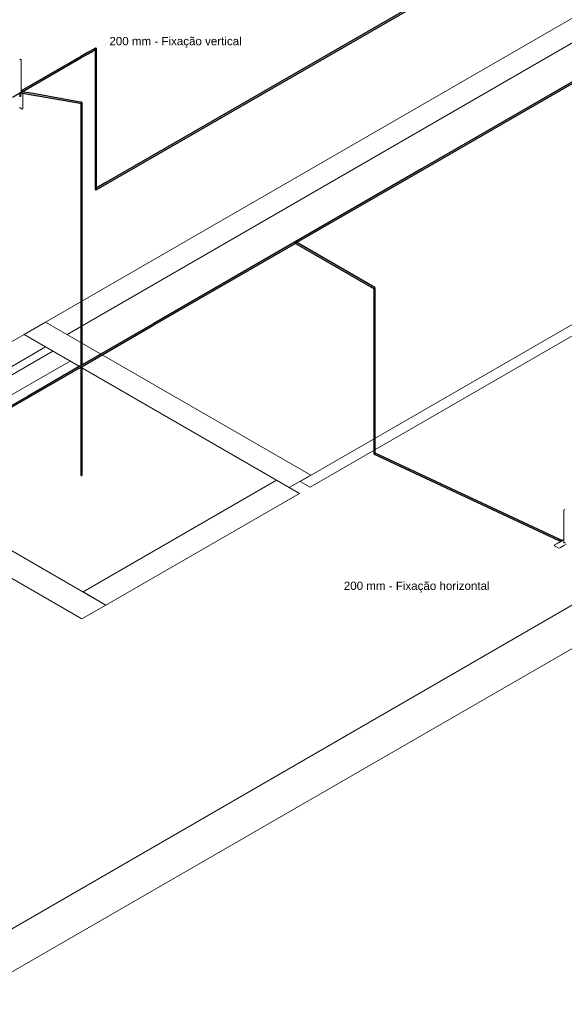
# Model space of a CAD drawing. Header units: millimetres. Extents: x 4477830 to 4478275, y -30323838 to -30323445.
# Tile 62 of 124: x 4477962 to 4477975, y -30323511 to -30323487. Entities that reach past the tile are written whole.
import ezdxf

# ---------------------------------------------------------------- set-up
doc = ezdxf.new("R2010")
doc.units = ezdxf.units.MM
doc.linetypes.add('NULL', pattern=[0])
for name, color, linetype, lineweight in [('IFC-Parede padrão-Contorno', 44, 'Continuous', 5), ('IFC-Parede-Contorno', 42, 'Continuous', 5), ('Nível 1', 7, 'Continuous', 0), ('PR-Captor', 9, 'Continuous', 18), ('PR-Condutos', 150, 'Continuous', 25), ('Textos', 7, 'Continuous', 9)]:
    doc.layers.add(name, color=color, linetype=linetype, lineweight=lineweight)
doc.styles.add('ARIAL', font='arial.ttf')

msp = doc.modelspace()

# ---------------------------------------------------------------- hatches: boundary and pattern name
at = {"layer": 'PR-Condutos', "linetype": 'Continuous', "true_color": 0x105689}
for points in [[(4477992.338, -30323478.378), (4477992.004, -30323478.571), (4477987.406, -30323481.225), (4477982.92, -30323483.815), (4477982.509, -30323484.055), (4477985.947, -30323482.07), (4477982.924, -30323483.817), (4477987.411, -30323481.224), (4477989.028, -30323480.29), (4477990.872, -30323479.224), (4477991.126, -30323479.078), (4477989.027, -30323480.29), (4477987.411, -30323481.224), (4477987.412, -30323481.223), (4477989.027, -30323480.291), (4477991.126, -30323479.078), (4477987.412, -30323481.223), (4477987.411, -30323481.224), (4477982.924, -30323483.817), (4477985.947, -30323482.07), (4477982.509, -30323484.055), (4477982.92, -30323483.815), (4477987.406, -30323481.225), (4477989.031, -30323480.286), (4477990.873, -30323479.221), (4477987.402, -30323481.226), (4477990.873, -30323479.221), (4477987.401, -30323481.226), (4477990.873, -30323479.221), (4477982.504, -30323484.052), (4477980.854, -30323485.007), (4477982.016, -30323484.335), (4477968.309, -30323492.248), (4477968.314, -30323492.248), (4477971.373, -30323490.482), (4477968.319, -30323492.251), (4477968.33, -30323492.252), (4477971.393, -30323490.482), (4477971.394, -30323490.482), (4477968.33, -30323492.252), (4477968.328, -30323492.261), (4477968.619, -30323492.099), (4477968.345, -30323492.258), (4477968.349, -30323492.263), (4477971.435, -30323490.481), (4477971.435, -30323490.481), (4477968.403, -30323492.231), (4477980.858, -30323485.04), (4477982.502, -30323484.09), (4477982.5, -30323484.089), (4477982.036, -30323484.356), (4477982.282, -30323484.214), (4477981.818, -30323484.482), (4477981.796, -30323484.493), (4477981.064, -30323484.917), (4477981.796, -30323484.493), (4477981.795, -30323484.492), (4477980.857, -30323485.034), (4477981.032, -30323484.932), (4477980.857, -30323485.031), (4477981.789, -30323484.489), (4477982.029, -30323484.349), (4477982.489, -30323484.082), (4477982.52, -30323484.063), (4477982.936, -30323483.822), (4477985.952, -30323482.078), (4477987.44, -30323481.217), (4477987.43, -30323481.22), (4477990.248, -30323479.591), (4477991.126, -30323479.084), (4477989.018, -30323480.302), (4477987.43, -30323481.22), (4477987.44, -30323481.217), (4477985.952, -30323482.078), (4477982.936, -30323483.822), (4477982.52, -30323484.063), (4477982.489, -30323484.082), (4477982.029, -30323484.349), (4477981.789, -30323484.489), (4477980.857, -30323485.031), (4477981.032, -30323484.932), (4477980.857, -30323485.034), (4477981.795, -30323484.492), (4477981.796, -30323484.493), (4477981.06, -30323484.919), (4477981.796, -30323484.493), (4477981.797, -30323484.494), (4477982.282, -30323484.214), (4477982.036, -30323484.356), (4477982.5, -30323484.089), (4477982.529, -30323484.069), (4477982.945, -30323483.826), (4477985.957, -30323482.085), (4477982.943, -30323483.826), (4477985.956, -30323482.083), (4477987.461, -30323481.212), (4477987.449, -30323481.215), (4477989.008, -30323480.315), (4477990.87, -30323479.238), (4477991.126, -30323479.091), (4477989.007, -30323480.315), (4477987.449, -30323481.215), (4477987.451, -30323481.215), (4477990.243, -30323479.601), (4477991.126, -30323479.091), (4477989.007, -30323480.316), (4477990.87, -30323479.239), (4477989.007, -30323480.316), (4477987.451, -30323481.215), (4477987.461, -30323481.212), (4477985.956, -30323482.083), (4477982.943, -30323483.826), (4477985.957, -30323482.085), (4477982.945, -30323483.826), (4477982.529, -30323484.069), (4477982.499, -30323484.088), (4477982.502, -30323484.09), (4477980.858, -30323485.04), (4477982.954, -30323483.83), (4477987.504, -30323481.203), (4477991.158, -30323479.092), (4477992.328, -30323478.417), (4477992.345, -30323478.397)], [(4477979.808, -30323481.533), (4477963.482, -30323490.96), (4477979.778, -30323481.552)], [(4477979.808, -30323481.535), (4477963.486, -30323490.959), (4477979.803, -30323481.542)], [(4477979.808, -30323481.544), (4477979.808, -30323481.539), (4477963.49, -30323490.96), (4477979.774, -30323481.566)], [(4477979.829, -30323481.552), (4477979.803, -30323481.556), (4477979.836, -30323481.53), (4477979.816, -30323481.541), (4477963.495, -30323490.964), (4477979.64, -30323481.65), (4477963.499, -30323490.97), (4477979.648, -30323481.654), (4477963.501, -30323490.976), (4477979.597, -30323481.689), (4477963.502, -30323490.982), (4477979.597, -30323481.689), (4477979.781, -30323481.583)], [(4477979.774, -30323481.566), (4477963.495, -30323490.964), (4477979.773, -30323481.566)], [(4477979.818, -30323481.566), (4477963.5, -30323490.986), (4477963.497, -30323490.988)], [(4477979.823, -30323481.561), (4477979.834, -30323481.552), (4477979.664, -30323481.65), (4477963.502, -30323490.982), (4477963.5, -30323490.986), (4477979.564, -30323481.712), (4477979.776, -30323481.59)], [(4477979.838, -30323481.517), (4477963.525, -30323490.935), (4477963.507, -30323490.946)], [(4477979.843, -30323481.519), (4477963.507, -30323490.946), (4477963.507, -30323490.951)], [(4477979.774, -30323481.566), (4477963.507, -30323490.951), (4477963.507, -30323490.957)], [(4477979.653, -30323481.65), (4477963.512, -30323490.962), (4477963.507, -30323490.973)], [(4477979.64, -30323481.65), (4477963.507, -30323490.957), (4477963.507, -30323490.965)], [(4477963.502, -30323490.982), (4477979.597, -30323481.689), (4477963.508, -30323490.972)], [(4477963.13, -30323487.764), (4477961.685, -30323488.598), (4477961.685, -30323488.598), (4477963.13, -30323487.767), (4477961.685, -30323488.603), (4477963.49, -30323487.56), (4477963.482, -30323487.56), (4477961.675, -30323488.603)], [(4477963.474, -30323487.576), (4477963.361, -30323487.642), (4477961.849, -30323488.514), (4477961.69, -30323488.607), (4477961.849, -30323488.515), (4477963.495, -30323487.564), (4477963.49, -30323487.56), (4477961.685, -30323488.603), (4477961.685, -30323488.603), (4477963.13, -30323487.773), (4477961.681, -30323488.612)], [(4477961.849, -30323488.515), (4477961.693, -30323488.613), (4477961.853, -30323488.521), (4477963.131, -30323487.782), (4477963.474, -30323487.584), (4477963.495, -30323487.564)], [(4477963.502, -30323487.582), (4477963.499, -30323487.57), (4477961.853, -30323488.521), (4477961.695, -30323488.611), (4477961.709, -30323488.617), (4477961.859, -30323488.53), (4477963.131, -30323487.796)], [(4477963.497, -30323487.588), (4477963.502, -30323487.582), (4477961.859, -30323488.53), (4477961.721, -30323488.61), (4477961.714, -30323488.618), (4477963.288, -30323487.709)], [(4477963.495, -30323487.564), (4477963.474, -30323487.584), (4477963.499, -30323487.57)], [(4477963.474, -30323487.602), (4477963.474, -30323490.975), (4477963.477, -30323490.979), (4477963.481, -30323487.599), (4477963.477, -30323487.6)], [(4477963.481, -30323490.982), (4477963.488, -30323490.983), (4477963.488, -30323487.583)], [(4477963.481, -30323490.982), (4477963.488, -30323487.595), (4477963.481, -30323487.597)], [(4477963.488, -30323490.983), (4477963.495, -30323487.59), (4477963.488, -30323487.583)], [(4477963.488, -30323490.983), (4477963.495, -30323490.983), (4477963.495, -30323487.583)], [(4477963.495, -30323490.983), (4477963.501, -30323490.981), (4477963.501, -30323487.581)], [(4477963.495, -30323490.983), (4477963.501, -30323487.586), (4477963.495, -30323487.59)], [(4477963.505, -30323487.578), (4477963.501, -30323487.581), (4477963.501, -30323490.981)], [(4477963.501, -30323490.981), (4477963.505, -30323490.978), (4477963.505, -30323487.578)], [(4477963.505, -30323487.578), (4477963.505, -30323490.978), (4477963.507, -30323487.574)], [(4477963.505, -30323490.978), (4477963.507, -30323490.974), (4477963.507, -30323487.574)], [(4477963.291, -30323487.682), (4477961.681, -30323488.612), (4477963.13, -30323487.775)], [(4477963.13, -30323487.764), (4477961.685, -30323488.597), (4477961.685, -30323488.598)], [(4477963.13, -30323487.767), (4477961.685, -30323488.598), (4477961.685, -30323488.603)], [(4477963.13, -30323487.768), (4477961.685, -30323488.603), (4477961.685, -30323488.603)], [(4477963.13, -30323487.773), (4477961.686, -30323488.602), (4477961.689, -30323488.606)], [(4477963.13, -30323487.773), (4477961.689, -30323488.606), (4477961.689, -30323488.607)], [(4477963.375, -30323487.659), (4477961.714, -30323488.618), (4477963.131, -30323487.8)], [(4477963.288, -30323487.709), (4477961.714, -30323488.618), (4477961.714, -30323488.618), (4477963.288, -30323487.709)], [(4477963.481, -30323487.643), (4477963.477, -30323490.979), (4477963.481, -30323490.982), (4477963.481, -30323487.642)], [(4477961.849, -30323488.515), (4477961.691, -30323488.606), (4477961.693, -30323488.612)], [(4477961.672, -30323488.636), (4477961.668, -30323488.634), (4477961.495, -30323488.734), (4477955.715, -30323492.071), (4477955.385, -30323492.262), (4477961.495, -30323488.734), (4477961.645, -30323488.648), (4477961.681, -30323488.621), (4477961.656, -30323488.633), (4477961.65, -30323488.623), (4477955.369, -30323492.245), (4477961.68, -30323488.601), (4477955.365, -30323492.246), (4477955.362, -30323492.253), (4477955.385, -30323492.268), (4477961.506, -30323488.734), (4477961.645, -30323488.654)], [(4477961.654, -30323488.652), (4477955.714, -30323492.081), (4477955.39, -30323492.269), (4477955.39, -30323492.269), (4477961.483, -30323488.751)], [(4477961.706, -30323488.646), (4477961.716, -30323488.644), (4477961.704, -30323488.641), (4477961.654, -30323488.637)], [(4477961.708, -30323488.649), (4477961.654, -30323488.637), (4477961.654, -30323488.639)], [(4477961.668, -30323488.634), (4477961.681, -30323488.619), (4477961.666, -30323488.628)], [(4477961.694, -30323488.614), (4477961.685, -30323488.625), (4477961.696, -30323488.618)], [(4477961.7, -30323488.615), (4477961.685, -30323488.62), (4477961.725, -30323488.636), (4477961.714, -30323488.642), (4477961.719, -30323488.648), (4477963.141, -30323488.901), (4477963.145, -30323488.872)], [(4477963.14, -30323488.904), (4477963.141, -30323488.901), (4477961.726, -30323488.65), (4477961.721, -30323488.652)], [(4477963.127, -30323495.277), (4477963.129, -30323488.964), (4477963.126, -30323488.901)], [(4477963.129, -30323488.946), (4477963.129, -30323488.902), (4477963.127, -30323488.901)], [(4477963.127, -30323495.24), (4477963.129, -30323495.239), (4477963.129, -30323488.946)], [(4477963.132, -30323491.925), (4477963.13, -30323495.238), (4477963.131, -30323495.238), (4477963.132, -30323491.925), (4477963.134, -30323489.257), (4477963.134, -30323488.903), (4477963.129, -30323488.902), (4477963.129, -30323495.239), (4477963.13, -30323495.238), (4477963.129, -30323488.964)], [(4477963.13, -30323495.276), (4477963.132, -30323491.925), (4477963.129, -30323488.964)], [(4477963.131, -30323495.238), (4477963.134, -30323495.236), (4477963.134, -30323488.928)], [(4477963.134, -30323488.928), (4477963.14, -30323488.904), (4477963.134, -30323488.896)], [(4477963.14, -30323488.904), (4477963.134, -30323488.935), (4477963.134, -30323495.236), (4477963.136, -30323495.273)], [(4477963.138, -30323491.925), (4477963.14, -30323489.261), (4477963.136, -30323495.235), (4477963.149, -30323495.228), (4477963.149, -30323495.265), (4477963.151, -30323491.926), (4477963.147, -30323488.897), (4477963.145, -30323491.926), (4477963.147, -30323489.265), (4477963.147, -30323488.897), (4477963.14, -30323488.897)], [(4477963.149, -30323488.879), (4477963.143, -30323488.887), (4477963.147, -30323488.897), (4477963.151, -30323491.926), (4477963.149, -30323495.228), (4477963.153, -30323495.225), (4477963.153, -30323491.926), (4477963.151, -30323491.926), (4477963.153, -30323489.269), (4477963.153, -30323488.895), (4477963.151, -30323491.926), (4477963.153, -30323491.926), (4477963.153, -30323495.225), (4477963.158, -30323495.222), (4477963.157, -30323491.926), (4477963.157, -30323489.271), (4477963.157, -30323488.892), (4477963.158, -30323495.26), (4477963.159, -30323495.222), (4477963.159, -30323488.889)], [(4477963.126, -30323495.24), (4477963.127, -30323495.24), (4477963.127, -30323491.925), (4477963.126, -30323489.253)], [(4477963.127, -30323495.24), (4477963.127, -30323495.24), (4477963.129, -30323489.255)], [(4477968.318, -30323492.246), (4477968.319, -30323492.251), (4477971.373, -30323490.482)], [(4477968.345, -30323492.243), (4477971.394, -30323490.482), (4477971.393, -30323490.482)], [(4477968.345, -30323492.243), (4477971.394, -30323490.482), (4477971.394, -30323490.482)], [(4477968.403, -30323492.231), (4477971.435, -30323490.481), (4477971.435, -30323490.481)], [(4477968.619, -30323492.099), (4477968.338, -30323492.255), (4477968.343, -30323492.259)], [(4477968.316, -30323492.25), (4477968.309, -30323492.248), (4477963.159, -30323495.222), (4477961.852, -30323495.976), (4477959.807, -30323497.157), (4477958.282, -30323498.038), (4477961.852, -30323495.976), (4477963.126, -30323495.24), (4477956.672, -30323498.967), (4477956.675, -30323498.973), (4477958.298, -30323498.037), (4477956.679, -30323498.979), (4477958.312, -30323498.037), (4477956.682, -30323498.985), (4477958.326, -30323498.036), (4477956.683, -30323498.991), (4477958.338, -30323498.036), (4477956.683, -30323498.996), (4477956.68, -30323499), (4477958.35, -30323498.036), (4477959.853, -30323497.167), (4477960.862, -30323496.584), (4477958.347, -30323498.036), (4477963.126, -30323495.276), (4477960.861, -30323496.584), (4477958.347, -30323498.036), (4477960.862, -30323496.584), (4477959.853, -30323497.167), (4477958.35, -30323498.036), (4477968.325, -30323492.277), (4477964.867, -30323494.272), (4477968.292, -30323492.294), (4477964.868, -30323494.27), (4477964.868, -30323494.27), (4477968.292, -30323492.294), (4477968.328, -30323492.268), (4477964.871, -30323494.264), (4477968.302, -30323492.283), (4477968.326, -30323492.262)], [(4477968.314, -30323492.283), (4477968.314, -30323492.281), (4477964.867, -30323494.272)], [(4477968.292, -30323492.294), (4477964.868, -30323494.27), (4477964.868, -30323494.27)], [(4477968.313, -30323492.252), (4477968.325, -30323492.259), (4477968.308, -30323492.257), (4477968.306, -30323492.263), (4477968.328, -30323492.269), (4477968.327, -30323492.263), (4477968.306, -30323492.263), (4477968.305, -30323492.269), (4477970.216, -30323493.373), (4477970.238, -30323493.358), (4477970.237, -30323493.353), (4477968.326, -30323492.249)], [(4477968.316, -30323492.282), (4477970.22, -30323493.381), (4477968.333, -30323492.29)], [(4477968.32, -30323492.279), (4477968.317, -30323492.281), (4477970.217, -30323493.378), (4477970.216, -30323493.373), (4477968.342, -30323492.291)], [(4477968.326, -30323492.286), (4477970.212, -30323493.376), (4477970.212, -30323493.375)], [(4477968.332, -30323492.285), (4477970.212, -30323493.371), (4477968.342, -30323492.291)], [(4477970.214, -30323494.207), (4477970.214, -30323493.377), (4477970.212, -30323493.368)], [(4477970.219, -30323497.374), (4477970.218, -30323494.212), (4477970.214, -30323493.372), (4477970.214, -30323494.207), (4477970.212, -30323493.368), (4477970.212, -30323497.368)], [(4477970.219, -30323497.361), (4477970.225, -30323497.376), (4477970.225, -30323497.354), (4477970.232, -30323497.344), (4477970.232, -30323497.376), (4477970.238, -30323497.374), (4477970.238, -30323493.374), (4477970.24, -30323493.36), (4477970.214, -30323493.372), (4477970.218, -30323494.212), (4477970.219, -30323493.38), (4477970.224, -30323494.218), (4477970.219, -30323497.342), (4477970.223, -30323497.35)], [(4477970.219, -30323497.374), (4477970.224, -30323494.218), (4477970.219, -30323493.374), (4477970.218, -30323494.212)], [(4477970.238, -30323497.374), (4477970.243, -30323497.371), (4477970.243, -30323493.371), (4477970.238, -30323493.374), (4477970.238, -30323497.312)], [(4477970.238, -30323497.374), (4477970.238, -30323497.335), (4477970.238, -30323493.374)], [(4477970.243, -30323493.371), (4477970.243, -30323497.371), (4477970.244, -30323493.367)], [(4477970.243, -30323497.356), (4477970.244, -30323497.367), (4477970.244, -30323493.367)], [(4477963.126, -30323495.276), (4477961.869, -30323496.002), (4477960.861, -30323496.584), (4477961.869, -30323496.002)], [(4477963.126, -30323495.278), (4477963.126, -30323497.89), (4477963.127, -30323497.89), (4477963.127, -30323495.277)], [(4477963.127, -30323495.277), (4477963.127, -30323497.89), (4477963.129, -30323497.893), (4477963.129, -30323495.276)], [(4477963.131, -30323495.275), (4477963.129, -30323497.894), (4477963.134, -30323497.896), (4477963.134, -30323495.274)], [(4477963.129, -30323495.276), (4477963.129, -30323497.893), (4477963.129, -30323497.894), (4477963.131, -30323495.275)], [(4477963.134, -30323495.274), (4477963.134, -30323497.896), (4477963.147, -30323497.897), (4477963.159, -30323497.889), (4477963.159, -30323495.259)], [(4477970.216, -30323497.373), (4477974.74, -30323499.489), (4477970.229, -30323497.377), (4477974.74, -30323499.489), (4477970.239, -30323497.379), (4477974.741, -30323499.489), (4477970.217, -30323497.367)], [(4477974.679, -30323499.464), (4477974.679, -30323499.46), (4477970.216, -30323497.373)], [(4477974.68, -30323499.465), (4477970.216, -30323497.373), (4477970.218, -30323497.378), (4477974.68, -30323499.465)], [(4477970.219, -30323497.361), (4477970.217, -30323497.367), (4477974.746, -30323499.485), (4477970.247, -30323497.381), (4477974.747, -30323499.485), (4477970.258, -30323497.383), (4477974.747, -30323499.485), (4477970.276, -30323497.387), (4477974.754, -30323499.481), (4477970.276, -30323497.387)], [(4477970.217, -30323497.367), (4477970.245, -30323497.38), (4477974.746, -30323499.485)], [(4477974.683, -30323499.468), (4477970.218, -30323497.378), (4477970.221, -30323497.381), (4477974.683, -30323499.468)], [(4477974.681, -30323499.467), (4477974.68, -30323499.465), (4477970.218, -30323497.378)], [(4477970.223, -30323497.355), (4477970.219, -30323497.361), (4477970.25, -30323497.375), (4477974.754, -30323499.481), (4477970.276, -30323497.387), (4477974.754, -30323499.481), (4477970.277, -30323497.387), (4477974.754, -30323499.481), (4477970.288, -30323497.39), (4477974.754, -30323499.481), (4477970.305, -30323497.393), (4477974.76, -30323499.477), (4477970.305, -30323497.394)], [(4477970.221, -30323497.381), (4477974.684, -30323499.468), (4477974.683, -30323499.468)], [(4477970.228, -30323497.352), (4477970.223, -30323497.355), (4477970.265, -30323497.375), (4477974.76, -30323499.477), (4477970.305, -30323497.394), (4477974.761, -30323499.477)], [(4477970.225, -30323497.354), (4477970.225, -30323497.376), (4477970.232, -30323497.376), (4477970.232, -30323497.351)], [(4477970.226, -30323497.378), (4477974.679, -30323499.46), (4477974.68, -30323499.464), (4477974.74, -30323499.489)], [(4477970.228, -30323497.352), (4477970.276, -30323497.374), (4477974.691, -30323499.439)], [(4477970.248, -30323497.358), (4477970.228, -30323497.352), (4477974.766, -30323499.474), (4477974.769, -30323499.472)], [(4477970.229, -30323497.377), (4477974.679, -30323499.46), (4477974.74, -30323499.489)], [(4477970.239, -30323497.379), (4477974.679, -30323499.46), (4477974.741, -30323499.489)], [(4477970.245, -30323497.38), (4477974.741, -30323499.489), (4477974.746, -30323499.485)], [(4477970.247, -30323497.381), (4477974.68, -30323499.454), (4477974.747, -30323499.485)], [(4477970.258, -30323497.383), (4477974.68, -30323499.454), (4477974.747, -30323499.485)], [(4477970.276, -30323497.374), (4477974.683, -30323499.44), (4477974.766, -30323499.474)], [(4477970.276, -30323497.374), (4477974.691, -30323499.439), (4477974.766, -30323499.474)], [(4477970.276, -30323497.387), (4477974.678, -30323499.453), (4477974.754, -30323499.481)], [(4477970.277, -30323497.387), (4477974.682, -30323499.448), (4477974.754, -30323499.481)], [(4477970.288, -30323497.39), (4477974.682, -30323499.448), (4477974.754, -30323499.481)], [(4477970.305, -30323497.393), (4477974.68, -30323499.446), (4477974.76, -30323499.477)], [(4477970.305, -30323497.394), (4477974.686, -30323499.442), (4477974.761, -30323499.477)], [(4477974.678, -30323499.453), (4477974.747, -30323499.485), (4477974.754, -30323499.481)], [(4477974.679, -30323499.46), (4477974.811, -30323499.522), (4477974.811, -30323499.521)], [(4477974.74, -30323499.489), (4477974.679, -30323499.46), (4477974.68, -30323499.465), (4477974.736, -30323499.491)], [(4477974.68, -30323499.446), (4477974.754, -30323499.481), (4477974.76, -30323499.477)], [(4477974.68, -30323499.454), (4477974.811, -30323499.515), (4477974.811, -30323499.514)], [(4477974.68, -30323499.465), (4477974.811, -30323499.528), (4477974.811, -30323499.526)], [(4477974.68, -30323499.465), (4477974.811, -30323499.526), (4477974.811, -30323499.526)], [(4477974.735, -30323499.492), (4477974.68, -30323499.465), (4477974.684, -30323499.468)], [(4477974.683, -30323499.44), (4477974.761, -30323499.477), (4477974.766, -30323499.474)], [(4477983.469, -30323503.541), (4477974.691, -30323499.439), (4477992.051, -30323507.557)]]:
    msp.add_hatch(color=146, dxfattribs=at).paths.add_polyline_path(points)

# ---------------------------------------------------------------- linework, layer by layer
at = {"layer": 'IFC-Parede padrão-Contorno', "color": 8, "lineweight": 5}
for p, q in [((4477995.971, -30323482.141), (4477968.431, -30323498.042)), ((4477996.213, -30323482.281), (4477968.673, -30323498.182)), ((4477961.757, -30323494.488), (4477957.08, -30323497.188)), ((4477961.757, -30323494.488), (4477962.276, -30323494.788)), ((4477962.276, -30323494.788), (4477957.6, -30323497.488)), ((4477962.454, -30323494.89), (4477957.777, -30323497.59)), ((4477962.869, -30323495.13), (4477958.193, -30323497.83)), ((4477967.859, -30323498.012), (4477963.183, -30323500.712)), ((4477967.859, -30323498.012), (4477968.414, -30323498.332)), ((4477968.431, -30323498.042), (4477968.673, -30323498.182)), ((4477968.414, -30323498.332), (4477963.737, -30323501.032)), ((4477963.183, -30323500.712), (4477963.737, -30323501.032))]:
    msp.add_line(p, q, dxfattribs=at)
at = {"layer": 'IFC-Parede-Contorno', "color": 8, "lineweight": 5}
for p, q in [((4477988.586, -30323478.998), (4477962.276, -30323494.188)), ((4477989.816, -30323478.888), (4477962.796, -30323494.488)), ((4477962.276, -30323494.188), (4477961.757, -30323494.488)), ((4477962.276, -30323494.188), (4477968.689, -30323497.89)), ((4477961.757, -30323494.488), (4477968.169, -30323498.19)), ((4477962.276, -30323494.788), (4477916.788, -30323521.051)), ((4477968.689, -30323497.89), (4477968.169, -30323498.19))]:
    msp.add_line(p, q, dxfattribs=at)
at = {"layer": 'Nível 1', "color": 8, "lineweight": 5}
for p, q in [((4477945.846, -30323517.874), (4478027.111, -30323470.956)), ((4478028.016, -30323471.478), (4477946.759, -30323518.392)), ((4477957.6, -30323497.488), (4477963.737, -30323501.032)), ((4477963.156, -30323501.367), (4477957.018, -30323497.824)), ((4477963.737, -30323501.032), (4477963.156, -30323501.367))]:
    msp.add_line(p, q, dxfattribs=at)
at = {"layer": 'PR-Captor', "color": 251}
for p, q in [((4477961.667, -30323487.826), (4477961.65, -30323487.846)), ((4477961.685, -30323487.846), (4477961.667, -30323487.826)), ((4477961.685, -30323487.866), (4477961.685, -30323487.846)), ((4477961.685, -30323488.031), (4477961.685, -30323487.866)), ((4477961.685, -30323488.38), (4477961.685, -30323488.031)), ((4477961.685, -30323488.423), (4477961.685, -30323488.38)), ((4477961.685, -30323488.46), (4477961.685, -30323488.423)), ((4477961.685, -30323488.472), (4477961.685, -30323488.46)), ((4477961.685, -30323488.576), (4477961.685, -30323488.472)), ((4477961.685, -30323488.597), (4477961.685, -30323488.576)), ((4477961.654, -30323488.653), (4477961.654, -30323488.658)), ((4477961.654, -30323488.658), (4477961.654, -30323488.734)), ((4477961.654, -30323488.734), (4477961.659, -30323488.734)), ((4477961.657, -30323488.636), (4477961.681, -30323488.636)), ((4477961.659, -30323488.734), (4477961.681, -30323488.734)), ((4477961.681, -30323488.636), (4477961.682, -30323488.636)), ((4477961.681, -30323488.645), (4477961.681, -30323488.638)), ((4477961.681, -30323488.669), (4477961.681, -30323488.645)), ((4477961.681, -30323488.734), (4477961.681, -30323488.669)), ((4477961.682, -30323488.636), (4477961.685, -30323488.636)), ((4477961.685, -30323488.608), (4477961.685, -30323488.597)), ((4477961.685, -30323488.612), (4477961.685, -30323488.608)), ((4477961.685, -30323488.634), (4477961.685, -30323488.612)), ((4477961.685, -30323488.635), (4477961.685, -30323488.634)), ((4477961.685, -30323488.636), (4477961.685, -30323488.635)), ((4477961.726, -30323489.032), (4477961.726, -30323488.653)), ((4477961.645, -30323488.999), (4477961.714, -30323489.039)), ((4477961.714, -30323489.039), (4477961.726, -30323489.032)), ((4477974.828, -30323498.718), (4477974.811, -30323498.738)), ((4477974.811, -30323498.738), (4477974.811, -30323498.758)), ((4477974.811, -30323498.758), (4477974.811, -30323499.118)), ((4477974.811, -30323499.118), (4477974.811, -30323499.274)), ((4477974.811, -30323499.274), (4477974.811, -30323499.353)), ((4477974.672, -30323499.528), (4477974.644, -30323499.544)), ((4477974.673, -30323499.528), (4477974.672, -30323499.528)), ((4477974.695, -30323499.515), (4477974.673, -30323499.528)), ((4477974.718, -30323499.502), (4477974.695, -30323499.515)), ((4477974.734, -30323499.492), (4477974.718, -30323499.502)), ((4477974.769, -30323499.472), (4477974.734, -30323499.492)), ((4477974.811, -30323499.448), (4477974.769, -30323499.472)), ((4477974.811, -30323499.353), (4477974.811, -30323499.418)), ((4477974.811, -30323499.418), (4477974.811, -30323499.428)), ((4477974.811, -30323499.428), (4477974.811, -30323499.448)), ((4477974.811, -30323499.448), (4477974.811, -30323499.492)), ((4477974.811, -30323499.492), (4477974.811, -30323499.528)), ((4477974.811, -30323499.528), (4477974.846, -30323499.528)), ((4477974.644, -30323499.544), (4477974.586, -30323499.578)), ((4477974.586, -30323499.578), (4477974.586, -30323499.598)), ((4477974.586, -30323499.598), (4477974.69, -30323499.658)), ((4477974.69, -30323499.658), (4477974.729, -30323499.636)), ((4477974.729, -30323499.636), (4477974.81, -30323499.589)), ((4477974.81, -30323499.589), (4477974.868, -30323499.555))]:
    msp.add_line(p, q, dxfattribs=at)
at = {"layer": 'PR-Condutos'}
for p, q in [((4477979.776, -30323481.552), (4477963.735, -30323490.813)), ((4477963.497, -30323490.988), (4477979.564, -30323481.712)), ((4477963.482, -30323487.56), (4477963.335, -30323487.645)), ((4477963.399, -30323487.645), (4477963.474, -30323487.602)), ((4477963.474, -30323487.602), (4477963.479, -30323487.599)), ((4477963.474, -30323487.602), (4477963.474, -30323487.605)), ((4477963.474, -30323487.605), (4477963.474, -30323487.664)), ((4477963.479, -30323487.599), (4477963.497, -30323487.588)), ((4477963.486, -30323487.559), (4477963.482, -30323487.56)), ((4477963.49, -30323487.56), (4477963.486, -30323487.559)), ((4477963.495, -30323487.564), (4477963.49, -30323487.56)), ((4477963.499, -30323487.57), (4477963.495, -30323487.564)), ((4477963.495, -30323487.564), (4477963.495, -30323487.564)), ((4477963.502, -30323487.567), (4477963.496, -30323487.565)), ((4477963.497, -30323487.588), (4477963.5, -30323487.586)), ((4477963.501, -30323487.576), (4477963.499, -30323487.57)), ((4477963.5, -30323487.586), (4477963.502, -30323487.582)), ((4477963.502, -30323487.582), (4477963.501, -30323487.576)), ((4477963.506, -30323487.57), (4477963.502, -30323487.567)), ((4477963.507, -30323487.574), (4477963.506, -30323487.57)), ((4477963.507, -30323490.945), (4477963.507, -30323487.574)), ((4477976.401, -30323487.576), (4477971.367, -30323490.483)), ((4477963.13, -30323487.763), (4477961.685, -30323488.597)), ((4477961.861, -30323488.533), (4477963.131, -30323487.8)), ((4477963.293, -30323487.669), (4477963.13, -30323487.763)), ((4477963.131, -30323487.8), (4477963.288, -30323487.709)), ((4477963.288, -30323487.709), (4477963.328, -30323487.686)), ((4477963.335, -30323487.645), (4477963.293, -30323487.669)), ((4477963.328, -30323487.686), (4477963.356, -30323487.67)), ((4477963.356, -30323487.67), (4477963.375, -30323487.659)), ((4477963.375, -30323487.659), (4477963.399, -30323487.645)), ((4477963.474, -30323487.664), (4477963.474, -30323490.975)), ((4477971.436, -30323490.481), (4477976.336, -30323487.651)), ((4477961.714, -30323488.618), (4477961.861, -30323488.533)), ((4477961.483, -30323488.751), (4477961.692, -30323488.631)), ((4477961.651, -30323488.636), (4477961.651, -30323488.636)), ((4477961.654, -30323488.64), (4477961.671, -30323488.643)), ((4477961.681, -30323488.645), (4477961.689, -30323488.646)), ((4477961.689, -30323488.607), (4477961.685, -30323488.603)), ((4477961.693, -30323488.612), (4477961.689, -30323488.607)), ((4477961.689, -30323488.646), (4477961.698, -30323488.648)), ((4477961.694, -30323488.613), (4477961.693, -30323488.612)), ((4477961.694, -30323488.614), (4477961.694, -30323488.613)), ((4477961.695, -30323488.614), (4477961.694, -30323488.614)), ((4477961.696, -30323488.618), (4477961.694, -30323488.614)), ((4477961.696, -30323488.614), (4477961.695, -30323488.614)), ((4477961.7, -30323488.615), (4477961.696, -30323488.614)), ((4477961.698, -30323488.648), (4477961.708, -30323488.649)), ((4477961.714, -30323488.618), (4477961.7, -30323488.615)), ((4477961.748, -30323488.624), (4477961.714, -30323488.618)), ((4477961.721, -30323488.652), (4477961.726, -30323488.653)), ((4477961.726, -30323488.653), (4477961.94, -30323488.691)), ((4477961.817, -30323488.636), (4477961.748, -30323488.624)), ((4477961.977, -30323488.664), (4477961.817, -30323488.636)), ((4477961.94, -30323488.691), (4477962.185, -30323488.734)), ((4477963.072, -30323488.859), (4477961.977, -30323488.664)), ((4477962.185, -30323488.734), (4477962.229, -30323488.742)), ((4477962.229, -30323488.742), (4477963.062, -30323488.89)), ((4477963.062, -30323488.89), (4477963.14, -30323488.904)), ((4477963.145, -30323488.872), (4477963.072, -30323488.859)), ((4477963.126, -30323488.901), (4477963.126, -30323488.956)), ((4477963.126, -30323488.956), (4477963.126, -30323488.97)), ((4477963.126, -30323488.97), (4477963.126, -30323488.977)), ((4477963.126, -30323488.977), (4477963.126, -30323489.253)), ((4477963.141, -30323488.901), (4477963.142, -30323488.896)), ((4477963.142, -30323488.896), (4477963.143, -30323488.889)), ((4477963.143, -30323488.889), (4477963.144, -30323488.883)), ((4477963.144, -30323488.883), (4477963.145, -30323488.879)), ((4477963.146, -30323488.873), (4477963.145, -30323488.872)), ((4477963.145, -30323488.877), (4477963.146, -30323488.873)), ((4477963.145, -30323488.879), (4477963.145, -30323488.877)), ((4477963.149, -30323488.879), (4477963.145, -30323488.879)), ((4477963.145, -30323488.879), (4477963.145, -30323488.879)), ((4477963.154, -30323488.881), (4477963.149, -30323488.879)), ((4477963.158, -30323488.885), (4477963.154, -30323488.881)), ((4477963.159, -30323488.889), (4477963.158, -30323488.885)), ((4477963.159, -30323489.272), (4477963.159, -30323488.889)), ((4477963.126, -30323489.253), (4477963.126, -30323491.925)), ((4477963.159, -30323491.927), (4477963.159, -30323489.272)), ((4477971.367, -30323490.483), (4477968.309, -30323492.248)), ((4477968.403, -30323492.231), (4477971.436, -30323490.481)), ((4477963.735, -30323490.813), (4477963.482, -30323490.96)), ((4477963.507, -30323490.974), (4477963.507, -30323490.945)), ((4477963.474, -30323490.975), (4477963.477, -30323490.979)), ((4477963.477, -30323490.979), (4477963.481, -30323490.982)), ((4477963.481, -30323490.982), (4477963.488, -30323490.983)), ((4477963.488, -30323490.983), (4477963.495, -30323490.983)), ((4477963.488, -30323490.985), (4477963.493, -30323490.988)), ((4477963.493, -30323490.988), (4477963.497, -30323490.988)), ((4477963.495, -30323490.983), (4477963.501, -30323490.981)), ((4477963.501, -30323490.981), (4477963.505, -30323490.978)), ((4477963.505, -30323490.978), (4477963.507, -30323490.974)), ((4477963.126, -30323491.925), (4477963.126, -30323495.24)), ((4477963.159, -30323495.222), (4477963.159, -30323491.927)), ((4477964.867, -30323494.273), (4477968.325, -30323492.277)), ((4477968.309, -30323492.248), (4477964.891, -30323494.221)), ((4477968.306, -30323492.263), (4477968.305, -30323492.269)), ((4477968.308, -30323492.257), (4477968.306, -30323492.263)), ((4477968.314, -30323492.248), (4477968.309, -30323492.248)), ((4477968.315, -30323492.249), (4477968.314, -30323492.248)), ((4477968.316, -30323492.25), (4477968.315, -30323492.249)), ((4477968.317, -30323492.249), (4477968.316, -30323492.25)), ((4477968.319, -30323492.251), (4477968.316, -30323492.25)), ((4477968.316, -30323492.282), (4477968.32, -30323492.284)), ((4477968.322, -30323492.248), (4477968.317, -30323492.249)), ((4477968.317, -30323492.249), (4477968.317, -30323492.249)), ((4477968.323, -30323492.256), (4477968.319, -30323492.251)), ((4477968.32, -30323492.284), (4477968.326, -30323492.287)), ((4477968.326, -30323492.262), (4477968.323, -30323492.256)), ((4477970.237, -30323493.353), (4477968.326, -30323492.249)), ((4477968.326, -30323492.287), (4477968.333, -30323492.292)), ((4477968.327, -30323492.275), (4477968.403, -30323492.231)), ((4477968.333, -30323492.292), (4477970.22, -30323493.381)), ((4477970.212, -30323493.368), (4477970.212, -30323494.205)), ((4477970.239, -30323493.357), (4477970.237, -30323493.353)), ((4477970.239, -30323493.36), (4477970.239, -30323493.357)), ((4477970.239, -30323493.363), (4477970.239, -30323493.36)), ((4477970.241, -30323493.362), (4477970.24, -30323493.36)), ((4477970.243, -30323493.363), (4477970.241, -30323493.362)), ((4477970.244, -30323493.367), (4477970.243, -30323493.363)), ((4477970.244, -30323497.327), (4477970.244, -30323493.367)), ((4477964.891, -30323494.221), (4477963.159, -30323495.222)), ((4477963.159, -30323495.259), (4477964.867, -30323494.273)), ((4477970.212, -30323494.205), (4477970.212, -30323497.368)), ((4477963.126, -30323495.24), (4477961.852, -30323495.976)), ((4477963.159, -30323495.222), (4477963.126, -30323495.24)), ((4477961.87, -30323496.003), (4477963.126, -30323495.278)), ((4477963.126, -30323495.278), (4477963.159, -30323495.259)), ((4477963.126, -30323495.278), (4477963.126, -30323497.89)), ((4477963.159, -30323497.889), (4477963.159, -30323495.259)), ((4477961.852, -30323495.976), (4477960.83, -30323496.566)), ((4477960.863, -30323496.585), (4477961.87, -30323496.003)), ((4477970.212, -30323497.368), (4477970.214, -30323497.372)), ((4477970.214, -30323497.372), (4477970.215, -30323497.372)), ((4477970.215, -30323497.372), (4477970.216, -30323497.373)), ((4477970.216, -30323497.373), (4477970.219, -30323497.374)), ((4477970.216, -30323497.373), (4477970.218, -30323497.378)), ((4477970.216, -30323497.373), (4477970.216, -30323497.373)), ((4477970.219, -30323497.361), (4477970.217, -30323497.367)), ((4477970.218, -30323497.378), (4477970.221, -30323497.381)), ((4477970.223, -30323497.355), (4477970.219, -30323497.361)), ((4477970.221, -30323497.381), (4477974.684, -30323499.468)), ((4477970.228, -30323497.352), (4477970.223, -30323497.355)), ((4477970.225, -30323497.376), (4477970.232, -30323497.376)), ((4477970.233, -30323497.351), (4477970.228, -30323497.352)), ((4477970.232, -30323497.376), (4477970.238, -30323497.374)), ((4477974.695, -30323499.438), (4477970.233, -30323497.351)), ((4477970.238, -30323497.374), (4477970.243, -30323497.371)), ((4477970.243, -30323497.371), (4477970.244, -30323497.367)), ((4477970.244, -30323497.34), (4477970.244, -30323497.327)), ((4477970.244, -30323497.349), (4477970.244, -30323497.34)), ((4477970.244, -30323497.357), (4477970.244, -30323497.349)), ((4477970.244, -30323497.367), (4477970.244, -30323497.357)), ((4477963.126, -30323497.89), (4477963.127, -30323497.89)), ((4477963.127, -30323497.89), (4477963.129, -30323497.893)), ((4477963.129, -30323497.893), (4477963.129, -30323497.894)), ((4477963.129, -30323497.894), (4477963.134, -30323497.896)), ((4477963.134, -30323497.896), (4477963.134, -30323497.896)), ((4477963.134, -30323497.896), (4477963.14, -30323497.897)), ((4477963.14, -30323497.897), (4477963.141, -30323497.897)), ((4477963.141, -30323497.897), (4477963.147, -30323497.897)), ((4477963.147, -30323497.897), (4477963.153, -30323497.895)), ((4477963.147, -30323497.897), (4477963.147, -30323497.897)), ((4477963.153, -30323497.895), (4477963.157, -30323497.892)), ((4477963.153, -30323497.895), (4477963.153, -30323497.895)), ((4477963.157, -30323497.892), (4477963.159, -30323497.889)), ((4477963.157, -30323497.892), (4477963.157, -30323497.892)), ((4477974.679, -30323499.46), (4477974.68, -30323499.465)), ((4477974.68, -30323499.465), (4477974.684, -30323499.468)), ((4477974.684, -30323499.468), (4477974.734, -30323499.492)), ((4477974.684, -30323499.468), (4477974.684, -30323499.468)), ((4477974.769, -30323499.472), (4477974.695, -30323499.438))]:
    msp.add_line(p, q, dxfattribs=at)

# ---------------------------------------------------------------- texts
at = {"layer": 'Textos', "linetype": 'NULL', "char_height": 0.2, "line_spacing_factor": 0.6, "style": 'ARIAL'}
for s, insert, width, attachment_point in [('200 mm - Fixação vertical', (4477963.82, -30323487.555), 6.39634, 7), ('200 mm - Fixação horizontal', (4477973.012, -30323500.727), 7.04878, 9)]:
    msp.add_mtext(s, dxfattribs=dict(at, insert=insert, width=width, attachment_point=attachment_point))

doc.saveas('drawing.dxf')
